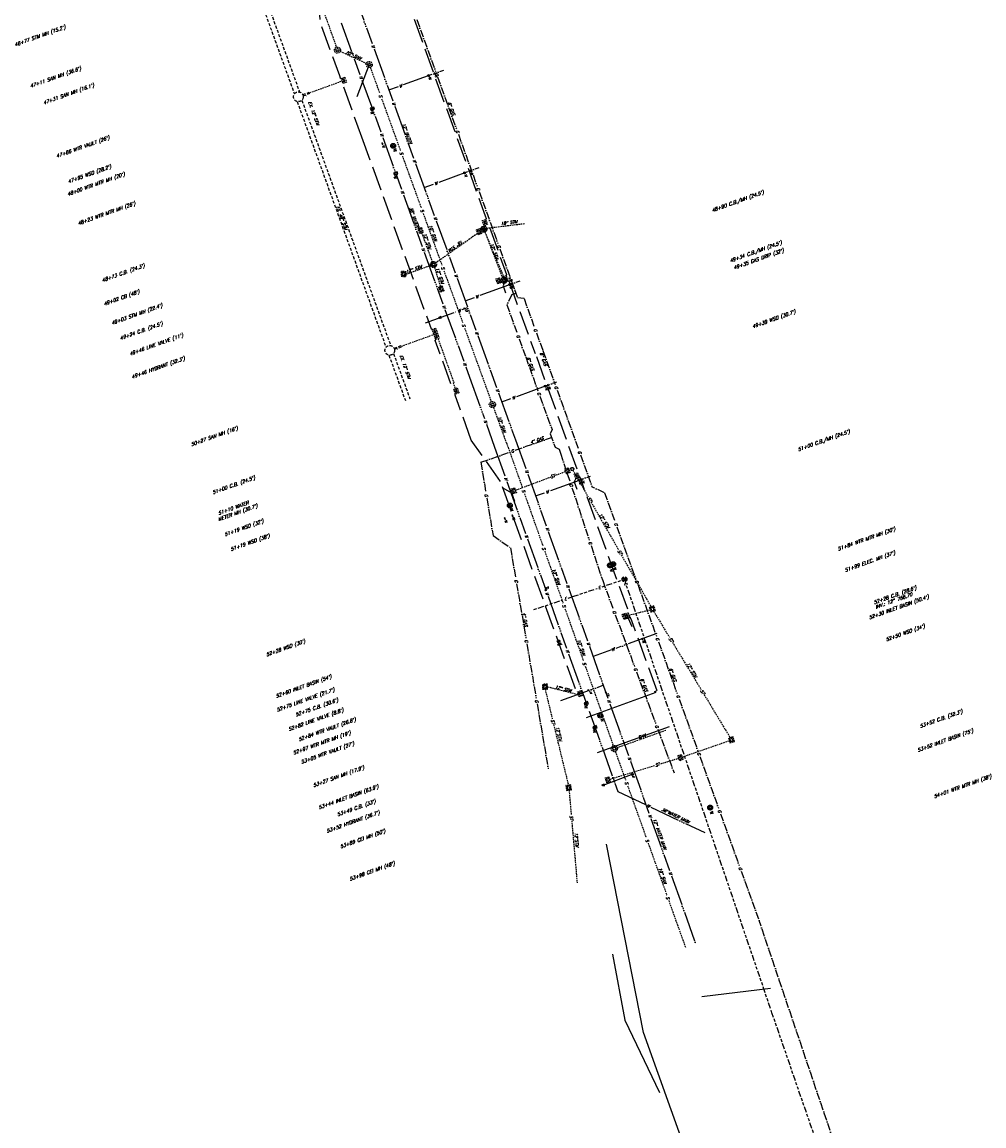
# Model space of a CAD drawing. Header units: feet. Extents: x 2170280 to 2172860, y 640043 to 655902.
# Tile 10 of 12: x 2170406 to 2171195, y 642016 to 642921. Entities that reach past the tile are written whole.
import ezdxf
from ezdxf.enums import TextEntityAlignment as Align

# ---------------------------------------------------------------- set-up
doc = ezdxf.new("R2010")
doc.units = ezdxf.units.FT
doc.header["$LTSCALE"] = 20
doc.header["$MEASUREMENT"] = 0
for name, pattern in [('DASHED', [0.1875, 0.125, -0.0625]), ('ELEC', [0.6875, 0.125, -0.0625, 0.25, -0.0625, 0.125, -0.0625]), ('GAS', [0.4375, 0.3125, -0.0625, 0, -0.0625]), ('HIDDEN', [0.0938, 0.0625, -0.0313]), ('LDASH', [1.3, 1, -0.3]), ('WATER', [1.5625, 1.25, -0.0625, 0, -0.0625, 0.0625, -0.0625, 0, -0.0625])]:
    doc.linetypes.add(name, pattern=pattern)
doc.layers.get('0').update_dxf_attribs({"linetype": 'CONTINUOUS'})
for name, color, linetype in [('U-XELEC', 83, 'ELEC'), ('U-XELEC-TXT', 53, 'CONTINUOUS'), ('U-XGAS', 83, 'GAS'), ('U-XGAS-TXT', 53, 'CONTINUOUS'), ('U-XOIL-TXT', 53, 'CONTINUOUS'), ('U-XSAN', 83, 'HIDDEN'), ('U-XSAN-TXT', 53, 'CONTINUOUS'), ('U-XSAN2', 83, 'HIDDEN'), ('U-XSTM', 83, 'HIDDEN'), ('U-XSTM-TXT', 53, 'CONTINUOUS'), ('U-XSTM2', 83, 'HIDDEN'), ('U-XWTR', 83, 'WATER'), ('U-XWTR-TXT', 53, 'CONTINUOUS'), ('U-XWTR2', 83, 'CONTINUOUS'), ('XUD', 3, 'LDASH')]:
    doc.layers.add(name, color=color, linetype=linetype)
doc.styles.get("Standard").update_dxf_attribs({"font": 'SIMPLEX'})
doc.styles.add('Style-simplex-CIVIL I 0.34907', font='simplex.shx', dxfattribs={"oblique": 20, "bigfont": 'CIVIL.shx'})

# ---------------------------------------------------------------- blocks, each defined once
blk = doc.blocks.new('WTR13')
for p, q in [((-0.44, -0.42), (-0.84, -0.85)), ((0.86, -0.85), (0.42, -0.42))]:
    blk.add_line(p, q)
blk.add_circle((0, 0), 0.625)
blk = doc.blocks.new('STM04')
for p, q in [((-2.25, 0), (2.09, 0)), ((-2.25, -3.01), (-2.25, 0)), ((2.09, -0.51), (-2.25, -0.51)), ((2.09, -3.01), (-2.25, -3.01)), ((1.51, -1.02), (-1.57, -1.02)), ((-1.57, -1.02), (-1.57, -2.41)), ((-1.57, -2.41), (1.51, -2.41)), ((1.51, -2.41), (1.51, -1.02)), ((2.09, 0), (2.09, -3.01))]:
    blk.add_line(p, q)
blk = doc.blocks.new('STM10')
for p, q in [((-2, 2), (-2, -2)), ((2, 2), (-2, 2)), ((1.5, 1.5), (-1.5, 1.5)), ((-1.5, 1.5), (-1.5, -1.5)), ((-1, 1), (-1, -1)), ((1, 1), (-1, 1)), ((1, -1), (1, 1)), ((1.5, -1.5), (1.5, 1.5)), ((2, -2), (2, 2)), ((-2, -2), (2, -2)), ((-1.5, -1.5), (1.5, -1.5)), ((-1, -1), (1, -1))]:
    blk.add_line(p, q)
blk = doc.blocks.new('STM01')
for p, q in [((-1.27, 0), (-2.53, 0)), ((-0.94, 0.85), (-1.86, 1.7)), ((0.01, 1.28), (0.01, 2.55)), ((0.95, 0.85), (1.83, 1.7)), ((1.3, 0), (2.48, 0)), ((-0.92, -0.89), (-1.82, -1.69)), ((0.01, -1.27), (0.01, -2.49)), ((0.93, -0.89), (1.68, -1.79))]:
    blk.add_line(p, q)
for centre, radius in [((-0.02, 0.03), 2.5), ((0.02, 0), 1.28), ((0.02, 0), 1.12)]:
    blk.add_circle(centre, radius)
blk = doc.blocks.new('UTIL04')
for p, q in [((-0.01, 0.64), (-0.45, -0.36)), ((0.55, -0.36), (-0.01, 0.64)), ((-0.45, -0.36), (0.55, -0.36))]:
    blk.add_line(p, q)
blk.add_text('G', height=2).set_placement((1.08, -0.26))
blk = doc.blocks.new('STM06')
for p, q in [((-2.18, 0.01), (2.15, 0.01)), ((-2.18, -2.99), (-2.18, 0.01)), ((2.15, 0.01), (2.15, -2.99)), ((2.15, -0.49), (-2.18, -0.49)), ((2.15, -2.99), (-2.18, -2.99))]:
    blk.add_line(p, q)
blk.add_solid([(-1.51, -2.39), (1.58, -2.39), (-1.51, -1), (1.58, -1)])
blk = doc.blocks.new('WTR10')
blk.add_line((-1.25, 0), (1.25, 0))
blk.add_circle((0, 0), 0.637)
blk.add_text('W', height=2).set_placement((1.7, -0.7))
blk = doc.blocks.new('WTR12')
blk.add_line((-1, 0), (1, 0))
at = {"const_width": 0.5099}
blk.add_lwpolyline([(-0.25495, 0, 1), (0.25495, 0, 1)], format="xyb", close=True, dxfattribs=at)
blk.add_text('W', height=2).set_placement((1.7, -0.7))
blk = doc.blocks.new('*X13')
for p, q in [((103.92, 55.1), (106.15, 55.1)), ((103.92, 55), (106.16, 55)), ((103.92, 54.9), (106.16, 54.9)), ((103.93, 54.8), (106.14, 54.8)), ((103.94, 55.2), (106.14, 55.2)), ((103.95, 54.7), (106.12, 54.7)), ((103.96, 55.3), (106.12, 55.3)), ((103.99, 55.4), (106.08, 55.4)), ((103.99, 54.6), (106.09, 54.6)), ((104, 54.56), (104, 55.42)), ((104.03, 54.5), (106.05, 54.5)), ((104.04, 55.5), (106.04, 55.5)), ((104.08, 54.4), (105.99, 54.4)), ((104.1, 54.37), (104.1, 55.61)), ((104.1, 55.6), (105.98, 55.6)), ((104.17, 55.7), (105.91, 55.7)), ((104.2, 54.24), (104.2, 55.74)), ((104.26, 55.8), (105.81, 55.8)), ((104.3, 54.15), (104.3, 55.84)), ((104.38, 55.9), (105.69, 55.9)), ((104.4, 54.07), (104.4, 55.91)), ((104.5, 54.01), (104.5, 55.98)), ((104.55, 56), (105.53, 56)), ((104.6, 53.96), (104.6, 56.02)), ((104.7, 53.92), (104.7, 56.06)), ((104.8, 53.89), (104.8, 56.09)), ((104.87, 56.1), (105.21, 56.1)), ((104.9, 53.88), (104.9, 56.1)), ((105, 53.87), (105, 56.11)), ((105.1, 53.87), (105.1, 56.11)), ((105.2, 53.88), (105.2, 56.1)), ((105.3, 53.9), (105.3, 56.08)), ((105.4, 53.93), (105.4, 56.05)), ((105.5, 53.97), (105.5, 56.01)), ((105.6, 54.02), (105.6, 55.96)), ((105.7, 54.09), (105.7, 55.9)), ((105.8, 54.17), (105.8, 55.81)), ((105.9, 54.27), (105.9, 55.71)), ((106, 54.42), (106, 55.57)), ((106.1, 54.63), (106.1, 55.35)), ((104.15, 54.3), (105.92, 54.3)), ((104.24, 54.2), (105.83, 54.2)), ((104.36, 54.1), (105.72, 54.1)), ((104.51, 54), (105.56, 54)), ((104.78, 53.9), (105.3, 53.9))]:
    blk.add_line(p, q)
blk = doc.blocks.new('STM03')
for p, q in [((-0.92, 0.82), (-1.84, 1.67)), ((0.03, 1.25), (0.03, 2.52)), ((0.97, 0.82), (1.85, 1.67)), ((-1.25, -0.02), (-2.51, -0.02)), ((-0.9, -0.92), (-1.8, -1.72)), ((0.03, -1.3), (0.03, -2.52)), ((0.95, -0.92), (1.69, -1.81)), ((1.32, -0.02), (2.5, -0.02))]:
    blk.add_line(p, q)
for centre, radius in [((0, 0), 2.5), ((0.03, -0.03), 1.28), ((0.03, -0.03), 1.12)]:
    blk.add_circle(centre, radius)
blk.add_blockref('*X13', (-105, -55.02))
blk = doc.blocks.new('ADJVLT')
at = {"layer": 'U-XWTR'}
for p, q in [((1, 1.5), (-1, 1.5)), ((-1, 1.5), (-1, -1.5)), ((0.75, 1.25), (-0.75, 1.25)), ((-0.75, 1.25), (-0.75, -1.25)), ((0.75, -1.25), (0.75, 1.25)), ((1, -1.5), (1, 1.5)), ((-1, -1.5), (1, -1.5)), ((-0.75, -1.25), (0.75, -1.25))]:
    blk.add_line(p, q, dxfattribs=at)
blk.add_solid([(-0.75, -1.25), (0.75, 1.25), (0.75, -1.25)], dxfattribs=at)
blk.add_text('W', height=2.4, dxfattribs=at).set_placement((1.72, -2.48))
blk = doc.blocks.new('WTR11')
blk.add_line((-1, 0), (1, 0))
at = {"const_width": 0.5099}
blk.add_lwpolyline([(-0.25495, 0, 1), (0.25495, 0, 1)], format="xyb", dxfattribs=at)
blk.add_arc((0, 0), 0.5099, 0, 180)
blk.add_text('W', height=2).set_placement((1.7, -0.7))
blk = doc.blocks.new('WTR02')
at = {"const_width": 0.898}
for points in [[(-0.27, -0.33, 0.414214), (0.37, -0.34, 1)], [(0.37, -0.34, 0.414214), (0.38, 0.3, 1)]]:
    blk.add_lwpolyline(points, format="xyb", dxfattribs=at)
for centre, radius in [((0.03, 0), 2), ((0.06, -0.02), 1.03), ((0.06, -0.02), 0.897)]:
    blk.add_circle(centre, radius)
blk.add_text('W', height=2.4).set_placement((2.73, -1))
blk = doc.blocks.new('SAN02')
at = {"const_width": 1.12}
for points in [[(-0.33, -0.45, 0.414214), (0.46, -0.39, 1)], [(0.46, -0.39, 0.414214), (0.4, 0.4, 1)]]:
    blk.add_lwpolyline(points, format="xyb", dxfattribs=at)
for centre, radius in [((0, 0), 2.5), ((0.03, -0.03), 1.28)]:
    blk.add_circle(centre, radius)
blk = doc.blocks.new('WTR08')
for p, q in [((-0.5, 0.5), (-0.5, -0.5)), ((0.5, 0.5), (-0.5, 0.5))]:
    blk.add_line(p, q)
blk.add_solid([(-0.5, -0.5), (0.5, -0.5), (0.5, 0.5)])
blk.add_text('LV', height=1.6).set_placement((0.83, 0.5))
blk = doc.blocks.new('STM02')
for p, q in [((-0.92, 0.82), (-1.84, 1.67)), ((0.03, 1.25), (0.03, 2.52)), ((0.97, 0.82), (1.85, 1.67)), ((-1.25, -0.02), (-2.51, -0.02)), ((-0.9, -0.92), (-1.8, -1.72)), ((0.03, -1.3), (0.03, -2.52)), ((0.95, -0.92), (1.69, -1.81)), ((1.32, -0.02), (2.5, -0.02))]:
    blk.add_line(p, q)
at = {"const_width": 1.13}
for points in [[(-0.39, -0.4, 0.414214), (0.41, -0.45, 1)], [(0.41, -0.45, 0.414214), (0.46, 0.35, 1)]]:
    blk.add_lwpolyline(points, format="xyb", dxfattribs=at)
for centre, radius in [((0, 0), 2.5), ((0.03, -0.03), 1.28)]:
    blk.add_circle(centre, radius)
blk = doc.blocks.new('SAN01')
for centre, radius in [((-0.05, 0.06), 2.5), ((-0.02, 0.03), 1.28), ((-0.02, 0.03), 1.12)]:
    blk.add_circle(centre, radius)
blk = doc.blocks.new('WTR07')
for p, q in [((0.5, 0.51), (-0.49, 0.51)), ((-0.49, 0.51), (-0.49, -0.49)), ((0.5, -0.49), (0.5, 0.51)), ((-0.49, -0.49), (0.5, -0.49))]:
    blk.add_line(p, q)
blk.add_text('LV', height=1.6).set_placement((0.83, -0.28))
blk = doc.blocks.new('WTR01')
for centre, radius in [((-0.04, 0.09), 2), ((-0.01, 0.07), 1.03), ((-0.01, 0.07), 0.897)]:
    blk.add_circle(centre, radius)
blk.add_text('W', height=2.4).set_placement((3.16, -1.31))
blk = doc.blocks.new('STM05')
for p, q in [((-2.2, 0), (2.13, 0)), ((-2.2, -3), (-2.2, 0)), ((2.13, 0), (2.13, -3)), ((2.13, -0.51), (-2.2, -0.51)), ((2.13, -3), (-2.2, -3)), ((1.56, -1.02), (-1.53, -1.02)), ((-1.53, -1.02), (-1.53, -2.4))]:
    blk.add_line(p, q)
blk.add_solid([(-1.53, -2.4), (1.56, -2.4), (1.56, -1.02)])
blk = doc.blocks.new('WTR03')
at = {"const_width": 0.898}
blk.add_lwpolyline([(-0.44, -0.04, 1), (0.46, -0.04, 1)], format="xyb", close=True, dxfattribs=at)
for centre, radius in [((-0.01, -0.02), 2), ((0.01, -0.04), 1.03)]:
    blk.add_circle(centre, radius)
blk.add_text('W', height=2.4).set_placement((2.72, -1.25))

msp = doc.modelspace()

# ---------------------------------------------------------------- linework, layer by layer
at = {"layer": 'U-XELEC'}
for p, q in [((2170881.49594, 642457.90739), (2170899.83522, 642464.03077)), ((2170853.71893, 642448.63281), (2170877.36861, 642456.5293)), ((2170825.45293, 642439.19495), (2170849.16602, 642447.11261))]:
    msp.add_line(p, q, dxfattribs=at)
msp.add_lwpolyline([(2171158.01889, 641711.27302), (2171020.85043, 642108.5025), (2170899.83522, 642464.03077)], dxfattribs=at)
for centre, radius in [((2170899.84633, 642464.06312), 2), ((2170899.83522, 642464.03077), 1.0257), ((2170899.83522, 642464.03077), 0.89749)]:
    msp.add_circle(centre, radius, dxfattribs=at)
at = {"layer": 'U-XGAS'}
for p, q in [((2170729.54373, 642922.91408), (2170744.93156, 642880.41403)), ((2170746.56567, 642875.90075), (2170761.9535, 642833.40069)), ((2170763.58761, 642828.88741), (2170778.97544, 642786.38736)), ((2170780.60955, 642781.87408), (2170795.99738, 642739.37403)), ((2170797.63149, 642734.86075), (2170812.09031, 642694.92655)), ((2170807.46585, 642697.53883), (2170803.34826, 642689.11011)), ((2170807.46585, 642697.53883), (2170810.7221, 642698.70546)), ((2170817.4509, 642694.22046), (2170812.09031, 642694.92655)), ((2170803.34826, 642689.11011), (2170811.85924, 642665.60345)), ((2170817.4509, 642694.22046), (2170825.96187, 642670.7138)), ((2170813.49334, 642661.09017), (2170818.81254, 642646.39892)), ((2170827.59598, 642666.20052), (2170832.91654, 642651.50551)), ((2170832.91654, 642651.50551), (2170842.98381, 642623.70046)), ((2170818.81254, 642646.39892), (2170828.88118, 642618.59011)), ((2170830.51528, 642614.07683), (2170839.64979, 642588.84801)), ((2170844.61792, 642619.18718), (2170853.75379, 642593.95459)), ((2170840.41051, 642586.74233), (2170838.96937, 642583.37396)), ((2170839.6093, 642588.95983), (2170840.41051, 642586.74233)), ((2170853.71669, 642594.05704), (2170862.21204, 642570.54473)), ((2170810.14819, 642569.85252), (2170839.85637, 642580.32824)), ((2170838.96937, 642583.37396), (2170842.951, 642572.35416)), ((2170782.04426, 642559.94248), (2170805.62138, 642568.25627)), ((2170842.951, 642572.35416), (2170846.19715, 642570.72683)), ((2170846.19715, 642570.72683), (2170847.39828, 642567.40251)), ((2170782.04426, 642559.94248), (2170786.15059, 642535.28202)), ((2170847.39828, 642567.40251), (2170855.24943, 642543.66731)), ((2170863.84315, 642566.03036), (2170873.37302, 642539.65487)), ((2170856.75685, 642539.11016), (2170870.95172, 642496.19692)), ((2170883.56993, 642534.97548), (2170873.37302, 642539.65487)), ((2170883.56993, 642534.97548), (2170892.06529, 642511.46316)), ((2170786.939, 642530.54722), (2170792.04196, 642499.90154)), ((2170893.69639, 642506.9488), (2170909.056, 642464.43853)), ((2170792.04196, 642499.90154), (2170806.32811, 642489.79007)), ((2170806.32811, 642489.79007), (2170810.54458, 642465.1482)), ((2170872.45914, 642491.63977), (2170881.95376, 642462.9361)), ((2170811.35415, 642460.41697), (2170818.97752, 642415.86448)), ((2170881.95376, 642462.9361), (2170890.65861, 642439.50054)), ((2170910.68711, 642459.92417), (2170926.04671, 642417.4139)), ((2170892.32994, 642435.00091), (2170908.0683, 642392.62941)), ((2170819.78709, 642411.13324), (2170827.41046, 642366.58075)), ((2170927.67782, 642412.89954), (2170943.03742, 642370.38928)), ((2170909.73963, 642388.12978), (2170925.478, 642345.75828)), ((2170828.22003, 642361.84952), (2170837.30198, 642308.77284)), ((2170944.66853, 642365.87491), (2170960.02813, 642323.36465)), ((2170927.14933, 642341.25866), (2170940.47851, 642305.37327)), ((2170961.65924, 642318.85028), (2170977.01884, 642276.34002)), ((2170978.64995, 642271.82565), (2170994.00955, 642229.31539)), ((2170995.64066, 642224.80102), (2171010.26122, 642184.33619)), ((2171170.58789, 641710.17781), (2171010.26122, 642184.33619))]:
    msp.add_line(p, q, dxfattribs=at)
at = {"layer": 'U-XOIL-TXT'}
for p, q in [((2170963.41488, 642122.00474, 778.723), (2171019.71996, 642128.76207)), ((2171189.28112, 641329.23538), (2170915.53556, 642092.35956))]:
    msp.add_line(p, q, dxfattribs=at)
for points in [[(2170915.53556, 642092.35956), (2170885.08581, 642246.94677)], [(2170889.89021, 642156.65524), (2170900.078, 642102.481), (2170928.575, 642043.285)]]:
    msp.add_lwpolyline(points, dxfattribs=at)
at = {"layer": 'U-XSAN'}
for p, q in [((2170640.74507, 642964.00061), (2170663.54722, 642900.35654)), ((2170666.63174, 642896.9045), (2170687.91359, 642887.26834)), ((2170691.33687, 642883.71518), (2170698.98362, 642862.60606)), ((2170700.61845, 642858.09304), (2170716.01314, 642815.59547)), ((2170717.64798, 642811.08245), (2170733.04267, 642768.58488)), ((2170734.6775, 642764.07187), (2170750.07219, 642721.57429)), ((2170751.70702, 642717.06128), (2170767.10171, 642674.56371)), ((2170768.73655, 642670.05069), (2170782.11725, 642633.1128)), ((2170782.11725, 642633.1128), (2170790.57005, 642609.77857)), ((2170792.32017, 642605.01085), (2170802.9337, 642575.69708)), ((2170803.12511, 642575.82267), (2170816.19216, 642538.75913)), ((2170817.78815, 642534.23224), (2170832.8171, 642491.60395)), ((2170834.41309, 642487.07705), (2170849.44203, 642444.44876)), ((2170851.03803, 642439.92187), (2170866.06697, 642397.29358)), ((2170867.66297, 642392.76668), (2170890.65392, 642327.55486)), ((2170893.85063, 642326.04456), (2170933.75902, 642340.34278)), ((2170892.34033, 642322.84785), (2170900.77239, 642299.31276)), ((2170902.39134, 642294.79402), (2170917.63651, 642252.24258)), ((2170919.25546, 642247.72385), (2170934.50063, 642205.17241)), ((2170936.11958, 642200.65367), (2170949.90156, 642162.18619))]:
    msp.add_line(p, q, dxfattribs=at)
at = {"layer": 'U-XSAN', "extrusion": (0, 0, -1)}
for points in [[(-2170657.80737, 642915.23693), (-2170658.55875, 642915.51157), (-2170657.35913, 642917.62839)], [(-2170676.90667, 642891.80936), (-2170677.23936, 642892.5369), (-2170674.89038, 642893.17119)], [(-2170697.07285, 642866.69742), (-2170697.82537, 642866.96894), (-2170696.63456, 642869.09072)], [(-2170723.74096, 642793.08214), (-2170724.49347, 642793.35366), (-2170723.30266, 642795.47544)], [(-2170753.38139, 642711.17066), (-2170754.1339, 642711.44218), (-2170752.94309, 642713.56396)], [(-2170784.67433, 642624.81064), (-2170785.42684, 642625.08216), (-2170784.23603, 642627.20395)], [(-2170801.33994, 642578.94947), (-2170802.09245, 642579.22099), (-2170800.90164, 642581.34277)], [(-2170808.51574, 642559.31825), (-2170809.27064, 642559.58306), (-2170808.09876, 642561.71536)], [(-2170829.05994, 642501.03273), (-2170829.81534, 642501.29611), (-2170828.64751, 642503.43062)], [(-2170855.96054, 642424.74283), (-2170856.71553, 642425.00739), (-2170855.54435, 642427.14008)], [(-2170883.52486, 642346.62527), (-2170884.27739, 642346.89674), (-2170883.08671, 642349.0186)], [(-2170904.07265, 642289.09429), (-2170904.70096, 642289.31716), (-2170903.71817, 642291.09065)], [(-2170924.75814, 642231.21267), (-2170925.38575, 642231.43752), (-2170924.39738, 642233.2079)], [(-2170943.07884, 642180.07697), (-2170943.70644, 642180.30183), (-2170942.71808, 642182.07221)]]:
    msp.add_solid(points, dxfattribs=at)
at = {"layer": 'U-XSAN'}
msp.add_solid([(2170905.49855, 642329.98542), (2170905.2737, 642330.61302), (2170903.50332, 642329.62466)], dxfattribs=at)
at = {"layer": 'U-XSTM'}
for p, q in [((2170786.84992, 642751.95643), (2170818.10437, 642755.78325)), ((2170733.41343, 642748.12332), (2170742.13588, 642724.43473)), ((2170779.08236, 642747.49937), (2170745.29953, 642723.61326)), ((2170785.3289, 642748.7648), (2170799.75403, 642711.19442)), ((2170720.82594, 642714.26561), (2170740.45036, 642721.29657)), ((2170743.91447, 642719.79898), (2170748.91443, 642704.20076)), ((2170843.33144, 642549.40652), (2170851.61334, 642552.4993)), ((2170857.56042, 642553.37942), (2170869.9875, 642531.68685)), ((2170810.40106, 642537.10904), (2170839.59285, 642548.01038)), ((2170872.3735, 642527.52188), (2170894.84167, 642488.30171)), ((2170897.22767, 642484.13674), (2170921.66827, 642441.47351)), ((2170901.50015, 642434.14307), (2170920.84776, 642439.09498)), ((2170923.75701, 642437.92679), (2170936.69898, 642416.53741)), ((2170939.18383, 642412.43065), (2170962.58291, 642373.75866)), ((2170834.69191, 642373.9845), (2170840.5886, 642349.68987)), ((2170836.75225, 642375.94644), (2170861.75681, 642369.61709)), ((2170965.06776, 642369.6519), (2170986.50911, 642334.21547)), ((2170841.72077, 642345.0253), (2170853.82491, 642295.15572)), ((2170947.26938, 642318.35247), (2170985.50748, 642331.65432)), ((2170929.57749, 642312.83018), (2170944.42488, 642317.34248)), ((2170887.5983, 642300.07219), (2170924.44895, 642311.35437)), ((2170854.38787, 642291.19553), (2170856.16321, 642270.72088)), ((2170856.56691, 642266.0651), (2170860.97173, 642215.26525))]:
    msp.add_line(p, q, dxfattribs=at)
for radius in [1.28212, 1.12186]:
    msp.add_circle((2170856.9231, 642554.49193), radius, dxfattribs=at)
at = {"layer": 'U-XSTM', "extrusion": (0, 0, -1)}
for points in [[(-2170811.1658, 642755.45751), (-2170811.27137, 642754.66451), (-2170813.5976, 642755.37772)], [(-2170774.11773, 642744.615), (-2170774.57429, 642743.95807), (-2170776.31679, 642745.65621)], [(-2170787.76566, 642741.32007), (-2170788.51211, 642741.60785), (-2170787.27555, 642743.70331)], [(-2170750.95315, 642728.12575), (-2170751.40971, 642727.46882), (-2170753.15221, 642729.16696)], [(-2170736.57533, 642720.38292), (-2170736.85617, 642719.63383), (-2170738.96301, 642720.85088)], [(-2170744.9769, 642714.83537), (-2170745.73574, 642715.08867), (-2170744.59641, 642717.23854)], [(-2170913.42814, 642437.5568), (-2170913.59598, 642436.9116), (-2170915.44764, 642437.73771)], [(-2170842.24168, 642374.31753), (-2170842.40943, 642374.96274), (-2170840.38991, 642375.1434)], [(-2170974.13473, 642328.09962), (-2170974.35505, 642327.47041), (-2170976.13252, 642328.44596)], [(-2170920.03207, 642310.41937), (-2170920.2302, 642309.78283), (-2170922.04077, 642310.6955)]]:
    msp.add_solid(points, dxfattribs=at)
at = {"layer": 'U-XSTM'}
for points in [[(2170740.52997, 642729.77449), (2170739.77685, 642729.50466), (2170740.96289, 642727.38021)], [(2170887.68212, 642501.25167), (2170887.10743, 642500.91376), (2170888.40851, 642499.35866)], [(2170917.30355, 642449.71086), (2170916.72309, 642449.38298), (2170917.99697, 642447.80553)], [(2170839.34046, 642356.2492), (2170838.69253, 642356.09224), (2170839.48738, 642354.22694)], [(2170852.15919, 642303.3862), (2170851.51218, 642303.22547), (2170852.31786, 642301.36483)]]:
    msp.add_solid(points, dxfattribs=at)
at = {"layer": 'U-XSTM-TXT', "flags": 128}
for points in [[(2170637.88222, 642861.16655, 0, 0.5328, 0), (2170638.98708, 642860.00928, 0, 0, -0.093269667), (2170641.76762, 642855.73023, 0, 0, 0)], [(2170712.8722, 642653.27819, 0, 0.5328, 0), (2170713.97707, 642652.12092, 0, 0, -0.093269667), (2170716.7576, 642647.84186, 0, 0, 0)]]:
    msp.add_lwpolyline(points, format="xyseb", dxfattribs=at)
at = {"layer": 'U-XSTM2', "linetype": 'DASHED'}
for p, q in [((2170565.92408, 643036.46983, 765), (2170629.09473, 642861.99721, 765)), ((2170570.15528, 643038.00181, 765), (2170633.32593, 642863.52918, 765)), ((2170635.93162, 642861.47282), (2170641.32624, 642863.42603)), ((2170636.27206, 642860.53255), (2170641.66668, 642862.48576)), ((2170631.33164, 642855.78176), (2170704.26636, 642654.34149)), ((2170635.19637, 642856.85721), (2170708.02743, 642655.70325)), ((2170710.9216, 642653.58445), (2170716.56322, 642655.6271)), ((2170711.26204, 642652.64419), (2170716.90366, 642654.68683)), ((2170706.62499, 642647.82714), (2170720.08454, 642610.65285)), ((2170710.38606, 642649.18889), (2170723.84561, 642612.0146))]:
    msp.add_line(p, q, dxfattribs=at)
at = {"layer": 'U-XSTM2', "flags": 128}
for points in [[(2170641.49646, 642862.9559), (2170668.29406, 642872.6584)], [(2170785.3289, 642748.7648), (2170800.61117, 642712.40861)], [(2170716.73344, 642655.15696), (2170744.00118, 642665.02969)], [(2170746.87836, 642661.45517), (2170759.86822, 642625.19861)], [(2170761.22296, 642620.38948), (2170759.54186, 642625.08169)]]:
    msp.add_lwpolyline(points, dxfattribs=at)
at = {"layer": 'U-XSTM2', "const_width": 1, "flags": 128}
msp.add_lwpolyline([(2170785.85598, 642754.56618), (2170785.42658, 642753.40139)], dxfattribs=at)
at = {"layer": 'U-XSTM2', "linetype": 'DASHED'}
for centre in [(2170632.33622, 642859.65355), (2170707.32621, 642651.76519)]:
    msp.add_circle(centre, 4, dxfattribs=at)
at = {"layer": 'U-XWTR'}
for p, q in [((2170677.41025, 642945.8826), (2170692.79808, 642903.38254)), ((2170667.49963, 642920.38206), (2170682.88746, 642877.882)), ((2170694.43219, 642898.86926), (2170709.82002, 642856.36921)), ((2170718.6907, 642869.64903), (2170751.73001, 642881.61145)), ((2170684.52157, 642873.36872), (2170699.9094, 642830.86867)), ((2170706.59721, 642865.27039), (2170714.48661, 642868.12687)), ((2170711.45413, 642851.85593), (2170726.84196, 642809.35588)), ((2170701.54351, 642826.35539), (2170716.93134, 642783.85534)), ((2170728.47607, 642804.8426), (2170743.8639, 642762.34254)), ((2170747.76254, 642789.77508), (2170780.66731, 642801.68878)), ((2170735.53451, 642785.34772), (2170743.1833, 642788.11709)), ((2170718.56545, 642779.34206), (2170733.95328, 642736.842)), ((2170745.49801, 642757.82926), (2170760.88584, 642715.32921)), ((2170735.58739, 642732.32872), (2170750.97522, 642689.82867)), ((2170762.51995, 642710.81593), (2170777.90779, 642668.31588)), ((2170781.4023, 642696.88761), (2170814.30284, 642708.79979)), ((2170769.17004, 642692.45872), (2170776.79347, 642695.21891)), ((2170766.62614, 642685.1565), (2170771.20952, 642686.81599)), ((2170736.66321, 642674.30794), (2170762.25365, 642683.57337)), ((2170752.60933, 642685.31539), (2170767.99716, 642642.81534)), ((2170779.54189, 642663.8026), (2170789.66428, 642635.84532)), ((2170769.63127, 642638.30206), (2170772.73948, 642629.71742)), ((2170789.66428, 642635.84532), (2170794.92973, 642621.30254)), ((2170772.73948, 642629.71742), (2170785.01911, 642595.802)), ((2170811.599, 642614.03673), (2170844.32028, 642625.884)), ((2170796.56383, 642616.78926), (2170810.45488, 642578.42323)), ((2170799.18748, 642609.54294), (2170806.53523, 642612.20331)), ((2170786.65321, 642591.28872), (2170793.35629, 642572.32274)), ((2170810.45488, 642578.42323), (2170818.87589, 642554.88419)), ((2170793.35583, 642572.32257), (2170801.78389, 642548.78606)), ((2170820.49273, 642550.3647), (2170835.71792, 642507.80611)), ((2170803.40208, 642544.26704), (2170818.64002, 642501.71302)), ((2170839.34725, 642536.84854), (2170872.06853, 642548.69581)), ((2170826.93573, 642532.35474), (2170834.28348, 642535.01512)), ((2170820.25821, 642497.194), (2170835.49614, 642454.63998)), ((2170837.33475, 642503.28661), (2170852.55995, 642460.72802)), ((2170854.17678, 642456.20853), (2170869.40198, 642413.64994)), ((2170837.11433, 642450.12097), (2170852.35227, 642407.56694)), ((2170926.43226, 642419.47042), (2170892.6256, 642407.3762)), ((2170871.01881, 642409.13044), (2170886.24401, 642366.57185)), ((2170889.12264, 642406.12302), (2170874.02672, 642400.72251)), ((2170853.97046, 642403.04793), (2170869.2084, 642360.4939)), ((2170847.72577, 642364.75569), (2170882.44968, 642377.17805)), ((2170887.86084, 642362.05236), (2170903.08604, 642319.49377)), ((2170870.82658, 642355.97489), (2170894.46035, 642289.97435)), ((2170904.70287, 642314.97427), (2170919.92807, 642272.41568)), ((2170882.26783, 642295.30866), (2170908.25611, 642305.04201)), ((2170894.46035, 642289.97435), (2170917.06452, 642279.29485)), ((2170921.40452, 642277.24439), (2170965.64888, 642256.34082)), ((2170921.5449, 642267.89619), (2170936.7701, 642225.3376)), ((2170938.38693, 642220.8181), (2170958.2954, 642165.16848))]:
    msp.add_line(p, q, dxfattribs=at)
msp.add_solid([(2170859.12348, 642239.43107), (2170858.4582, 642239.38802), (2170858.92001, 642237.41372)], dxfattribs=at)
at = {"layer": 'U-XWTR2'}
for p, q in [((2170690.46886, 642886.11135), (2170680.34386, 642859.57028)), ((2170868.57185, 642350.69307), (2170925.83365, 642371.38263)), ((2170925.91858, 642372.39432), (2170924.10466, 642371.68313)), ((2170877.83217, 642322.14079), (2170936.78823, 642343.44251))]:
    msp.add_line(p, q, dxfattribs=at)
at = {"layer": 'XUD', "flags": 128}
for points in [[(2170665.29289, 643094.46674, 0.002779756), (2170668.77037, 643084.8021), (2170677.02767, 643061.99603), (2170785.65268, 642761.98185), (2170786.39328, 642759.82651), (2170785.98061, 642759.17238)], [(2170600.64514, 643090.79624, 0.007365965), (2170610.23022, 643063.37019), (2170618.48753, 643040.56413), (2170646.93567, 642961.99248), (2170650.19435, 642920.68041), (2170665.96582, 642877.12079), (2170666.685, 642875.11238), (2170667.49839, 642874.63805)]]:
    msp.add_lwpolyline(points, format="xyb", dxfattribs=at)
at = {"layer": 'XUD'}
for points in [[(2170669.342, 642867.79603), (2170684.22867, 642826.68015), (2170741.18045, 642669.38358), (2170742.5389, 642669.11113)], [(2170789.02529, 642752.66695), (2170803.05244, 642713.92502), (2170802.67365, 642713.06745)], [(2170801.30614, 642707.97217), (2170800.26708, 642704.71619), (2170802.30107, 642698.86065)], [(2170804.13593, 642708.98601), (2170805.14502, 642708.14546), (2170826.45649, 642649.28478)], [(2170757.53537, 642624.21253), (2170744.68838, 642659.69494), (2170745.46346, 642660.94825)], [(2170859.58511, 642374.26279), (2170798.18512, 642544.19752), (2170774.19735, 642578.19336), (2170760.83668, 642615.09454), (2170761.02504, 642616.55969)], [(2170859.83111, 642546.75183), (2170858.46074, 642543.95956), (2170860.63071, 642537.90286)], [(2170800.08446, 642538.94077), (2170807.22304, 642534.94194), (2170809.70875, 642528.18342)], [(2170902.97246, 642432.1288), (2170905.77476, 642425.21542)]]:
    msp.add_lwpolyline(points, dxfattribs=at)
at = {"layer": 'XUD', "elevation": 773.63592}
for points in [[(2170861.08, 642554.20791), (2170826.79735, 642649.29528)], [(2170902.45902, 642439.43786), (2170864.45407, 642544.84949), (2170863.4868, 642547.42689), (2170862.66359, 642547.9395)], [(2170926.54886, 642372.62156), (2170905.81981, 642430.11627), (2170904.91092, 642432.4822), (2170904.01549, 642433.00324)]]:
    msp.add_lwpolyline(points, dxfattribs=at)

# ---------------------------------------------------------------- block references
at = {"layer": 'U-XGAS', "rotation": 289.7113893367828}
msp.add_blockref('UTIL04', (2170805.40958, 642710.74041), dxfattribs=at)
at = {"layer": 'U-XSAN', "color": 5, "linetype": 'Continuous', "rotation": 289.7113893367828}
msp.add_blockref('SAN01', (2170891.45891, 642325.13497), dxfattribs=at)
at = {"layer": 'U-XSAN2', "rotation": 289.7113893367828}
for p in [(2170664.35222, 642897.93664), (2170690.46886, 642886.11135), (2170791.46517, 642607.30754)]:
    msp.add_blockref('SAN02', p, dxfattribs=at)
at = {"layer": 'U-XSTM'}
for name, p, rotation in [('STM04', (2170731.17609, 642749.63361), 109.5191671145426), ('STM04', (2170781.94315, 642749.52208), 289.5191671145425), ('STM10', (2170718.68783, 642714.34208), 266.9158270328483), ('STM04', (2170748.13601, 642701.58012), 109.7113893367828), ('STM04', (2170798.00441, 642709.22004), 289.7113893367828), ('STM01', (2170800.9274, 642709.07639), 289.5191671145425), ('STM04', (2170854.47161, 642553.43692), 289.7113893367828), ('STM04', (2170807.54279, 642536.17142), 109.7113893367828), ('STM10', (2170922.68722, 642439.69485), 289.7113893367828), ('STM04', (2170901.52558, 642434.19432), 292.7232389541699), ('STM10', (2170834.71624, 642375.98435), 269.3029585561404), ('STM10', (2170987.57306, 642332.45706), 287.8747930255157), ('STM04', (2170947.24767, 642318.38203), 291.7670635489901), ('STM04', (2170884.70162, 642299.26097), 107.1948391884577), ('STM10', (2170854.10639, 642293.17562), 278.09060786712)]:
    msp.add_blockref(name, p, dxfattribs=dict(at, rotation=rotation))
at = {"layer": 'U-XSTM2'}
for name, p, rotation in [('STM06', (2170668.29291, 642872.66155), 109.7113893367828), ('STM06', (2170786.70254, 642757.11475), 289.7113893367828), ('STM03', (2170784.47394, 642751.09513), 289.7113893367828), ('STM02', (2170743.11775, 642722.07064), 289.7113893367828), ('STM06', (2170803.39558, 642711.00981), 289.7113893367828), ('STM06', (2170742.80536, 642666.91754), 109.7113893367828), ('STM06', (2170744.26764, 642662.8361), 109.7113893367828), ('STM06', (2170760.54842, 642617.85875), 109.7113893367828), ('STM06', (2170862.12876, 642549.32361), 289.7113893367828), ('STM06', (2170903.50725, 642434.55503), 289.7113893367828), ('STM05', (2170861.94819, 642369.75505), 108.7424189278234)]:
    msp.add_blockref(name, p, dxfattribs=dict(at, rotation=rotation))
at = {"layer": 'U-XWTR'}
for name, p, rotation in [('WTR10', (2170739.1218, 642877.04645), 289.7113893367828), ('WTR10', (2170768.60097, 642797.31997), 289.7113893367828), ('WTR10', (2170805.61588, 642705.65453), 289.7113893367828), ('WTR13', (2170748.40039, 642678.55757), 109.7113893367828), ('WTR10', (2170834.77795, 642622.42905), 289.7113893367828), ('WTR10', (2170862.5262, 642545.24085), 289.7113893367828), ('WTR01', (2170887.91586, 642475.37643), 289.7113893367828), ('WTR10', (2170846.16026, 642413.39031), 289.7113893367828), ('WTR07', (2170905.93649, 642304.24891), 289.7113893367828), ('WTR13', (2170882.26783, 642295.30866), 109.7113893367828), ('WTR01', (2170970.05445, 642276.7948), 289.7113893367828)]:
    msp.add_blockref(name, p, dxfattribs=dict(at, rotation=rotation))
at = {"layer": 'U-XWTR2'}
for name, p, rotation in [('WTR12', (2170744.20787, 642878.88794), 289.7113893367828), ('ADJVLT', (2170693.0471, 642849.82184), 289.7113893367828), ('WTR11', (2170701.03361, 642821.25806), 289.7113893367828), ('WTR02', (2170710.13256, 642819.44152), 289.7113893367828), ('ADJVLT', (2170712.25422, 642796.72006), 289.7113893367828), ('WTR12', (2170773.14517, 642798.96527), 289.7113893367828), ('WTR12', (2170806.99511, 642706.1539), 289.7113893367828), ('WTR08', (2170768.35203, 642685.81573), 289.7113893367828), ('WTR12', (2170837.06713, 642623.25788), 289.7113893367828), ('WTR12', (2170864.81538, 642546.06969), 289.7113893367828), ('WTR02', (2170805.74164, 642524.54002), 289.7113893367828), ('WTR11', (2170801.54838, 642513.86867), 289.7113893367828), ('WTR11', (2170807.78576, 642516.10337), 289.7113893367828), ('WTR03', (2170890.57574, 642476.44999), 289.7113893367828), ('WTR08', (2170835.26757, 642455.11818), 19.71138933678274), ('WTR11', (2170914.40864, 642415.16901), 289.7113893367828), ('WTR12', (2170844.74804, 642412.88435), 289.7113893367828), ('WTR08', (2170870.20937, 642372.79912), 289.7113893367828), ('WTR08', (2170884.64531, 642370.7703), 289.7113893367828), ('ADJVLT', (2170868.53459, 642362.37561), 289.7113893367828), ('WTR02', (2170880.03731, 642352.3089), 289.7113893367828), ('ADJVLT', (2170875.61419, 642342.60485), 289.7113893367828)]:
    msp.add_blockref(name, p, dxfattribs=dict(at, rotation=rotation))

# ---------------------------------------------------------------- texts
at = {"layer": 'U-XELEC'}
msp.add_text('E', height=2.4, rotation=289.71138934, dxfattribs=at).set_placement((2170899.60833, 642460.57552))
at = {"layer": 'U-XELEC', "style": 'Style-simplex-CIVIL I 0.34907', "oblique": 20}
for p in [(2170879.20078, 642457.15064), (2170851.44247, 642447.87271)]:
    msp.add_text('E', height=2.4, rotation=18.463867, dxfattribs=at).set_placement(p, align=Align.MIDDLE_CENTER)
at = {"layer": 'U-XELEC-TXT', "style": 'Style-simplex-CIVIL I 0.34907', "oblique": 20}
msp.add_text("51+99 ELEC. MH (37')", height=2.8, rotation=19.71138934, dxfattribs=at).set_placement((2171080.96381, 642470.04489, -776.89695))
for s, p in [("53+89 CEI MH (50')", (2170703.85105, 642256.59876)), ("53+98 CEI MH (48')", (2170711.59225, 642230.04903))]:
    msp.add_text(s, height=2.8, rotation=19.71138934, dxfattribs=at).set_placement(p, align=Align.RIGHT)
at = {"layer": 'U-XGAS', "style": 'Style-simplex-CIVIL I 0.34907', "oblique": 20}
for rotation, p in [(289.90361156, (2170745.74861, 642878.15739)), (289.90361156, (2170762.77056, 642831.14405)), (289.90361156, (2170779.7925, 642784.13072)), (289.90361156, (2170796.81444, 642737.11739)), (289.90361156, (2170826.77892, 642668.45716)), (289.90361156, (2170812.67629, 642663.34681)), (289.90361156, (2170843.80086, 642621.44382)), (289.90361156, (2170829.69823, 642616.33347)), (19.42371937, (2170807.88479, 642569.05439)), (289.865556, (2170863.0276, 642568.28754)), (288.30322215, (2170856.00314, 642541.38874)), (279.45385317, (2170786.54479, 642532.91462)), (289.865556, (2170892.88084, 642509.20598)), (288.30322215, (2170871.70543, 642493.91834)), (279.70984773, (2170810.94937, 642462.78259)), (289.865556, (2170909.87155, 642462.18135)), (290.37688598, (2170891.49427, 642437.25072)), (279.70984773, (2170819.38231, 642413.49886)), (289.865556, (2170926.86226, 642415.15672)), (290.37688598, (2170908.90397, 642390.3796)), (289.865556, (2170943.85297, 642368.13209)), (279.70984773, (2170827.81525, 642364.21514)), (290.37688598, (2170926.31366, 642343.50847)), (289.865556, (2170960.84369, 642321.10746)), (289.865556, (2170977.8344, 642274.08284)), (289.865556, (2170994.82511, 642227.05821))]:
    msp.add_text('G', height=2.4, rotation=rotation, dxfattribs=at).set_placement(p, align=Align.MIDDLE_CENTER)
msp.add_text('4" GAS', height=2.4, rotation=19.71138934, dxfattribs=at).set_placement((2170828.39011, 642576.9108), align=Align.CENTER)
at = {"layer": 'U-XGAS-TXT', "style": 'Style-simplex-CIVIL I 0.34907', "oblique": 20}
for s, rotation, p in [('6" GAS', 289.71138934, (2170756.81437, 642849.57349)), ('6" GAS', 289.71138934, (2170821.63602, 642640.43771)), ('6" GAS', 289.71138934, (2170832.20104, 642644.22291)), ('4" GAS', 279.09087362, (2170817.19571, 642430.87776)), ('6" GAS', 289.71138934, (2170938.38371, 642385.44345)), ('6" GAS', 290.12653888, (2170914.83719, 642377.00729))]:
    msp.add_text(s, height=2.4, rotation=rotation, dxfattribs=at).set_placement(p, align=Align.CENTER)
for s, p in [("49+35 GAS DRIP (32')", (2170989.77413, 642717.97095, -776.89695)), ("49+39 WSO (30.7')", (2171005.11563, 642669.79059, -776.89695))]:
    msp.add_text(s, height=2.8, rotation=19.71138934, dxfattribs=at).set_placement(p)
at = {"layer": 'U-XSAN', "style": 'Style-simplex-CIVIL I 0.34907', "oblique": 20}
for rotation, p in [(289.91285366, (2170699.80103, 642860.34955)), (289.91285366, (2170716.83056, 642813.33896)), (289.91285366, (2170733.86008, 642766.32837)), (289.91285366, (2170750.88961, 642719.31779)), (289.91285366, (2170767.91913, 642672.3072)), (289.42051136, (2170816.99015, 642536.49568)), (289.42051136, (2170833.61509, 642489.3405)), (289.71138934, (2170901.58187, 642297.05339)), (289.71138934, (2170918.44599, 642249.98322)), (289.71138934, (2170935.31011, 642202.91304))]:
    msp.add_text('S', height=2.4, rotation=rotation, dxfattribs=at).set_placement(p, align=Align.MIDDLE_CENTER)
at = {"layer": 'U-XSAN', "linetype": 'Continuous', "style": 'Style-simplex-CIVIL I 0.34907', "oblique": 20}
for p in [(2170850.24003, 642442.18532), (2170866.86497, 642395.03013)]:
    msp.add_text('S', height=2.4, rotation=289.42051136, dxfattribs=at).set_placement(p, align=Align.MIDDLE_CENTER)
at = {"layer": 'U-XSAN-TXT', "style": 'Style-simplex-CIVIL I 0.34907', "oblique": 20}
for rotation, p in [(335.69546289, (2170676.99625, 642892.7129)), (289.71138934, (2170741.60561, 642747.66637)), (289.71138934, (2170798.12617, 642590.71885)), (289.71138934, (2170842.70842, 642465.87087))]:
    msp.add_text('10" SAN', height=2.4, rotation=rotation, dxfattribs=at).set_placement(p, align=Align.CENTER)
for s, p in [("47+11 SAN MH (36.6')", (2170454.2456, 642881.8026)), ("47+31 SAN MH (16.1')", (2170464.97649, 642868.10029, 776.89695)), ("50+27 SAN MH (16')", (2170582.84972, 642586.81683)), ("53+27 SAN MH (17.9')", (2170686.48547, 642308.56836))]:
    msp.add_text(s, height=2.8, rotation=19.71138934, dxfattribs=at).set_placement(p, align=Align.RIGHT)
for s, rotation, p in [('10" SAN', 289.20952795, (2170860.99198, 642414.32127)), ('SAN', 19.1812269, (2170911.58653, 642333.10633)), ('10" SAN ', 289.20952795, (2170927.735, 642227.12844))]:
    msp.add_text(s, height=2.4, rotation=rotation, dxfattribs=at).set_placement(p)
at = {"layer": 'U-XSTM', "style": 'Style-simplex-CIVIL I 0.34907', "oblique": 20}
for rotation, p in [(21.40313039, (2170840.96455, 642548.54384)), (299.80722267, (2170871.1805, 642529.60437)), (299.80722267, (2170896.03467, 642486.21923)), (301.17666711, (2170937.9414, 642414.48403)), (301.17666711, (2170963.82534, 642371.70528)), (283.64278065, (2170841.15468, 642347.35759)), (16.90467261, (2170926.76599, 642311.95433))]:
    msp.add_text('ST', height=2.4, rotation=rotation, dxfattribs=at).set_placement(p, align=Align.MIDDLE_CENTER)
at = {"layer": 'U-XSTM-TXT', "style": 'Style-simplex-CIVIL I 0.34907', "oblique": 20}
for s, p in [("46+77 STM MH (15.2')", (2170441.53217, 642915.73382)), ("48+73 C.B. (24.3')", (2170506.48568, 642720.16238, 776.89695)), ("49+02 CB (48')", (2170502.23332, 642698.805)), ("49+03 STM MH (22.4')", (2170520.99225, 642687.5347)), ("49+24 C.B. (24.5')", (2170521.24051, 642672.65222)), ("51+00 C.B. (24.5')", (2170597.04356, 642546.26079)), ("52+60 INLET BASIN (54')", (2170659.76678, 642383.14404)), ("52+75 LINE VALVE (21.7')", (2170662.18898, 642372.44103)), ("52+75 C.B. (30.6')", (2170665.21594, 642363.99236)), ("53+44 INLET BASIN (63.9')", (2170698.26015, 642293.00661, 776.89695)), ("53+49 C.B. (33')", (2170695.94427, 642280.93283))]:
    msp.add_text(s, height=2.8, rotation=19.71138934, dxfattribs=at).set_placement(p, align=Align.RIGHT)
for s, height, rotation, p in [('EX. 12" STM', 2.4, 289.71138934, (2170640.47166, 642855.303)), ("48+90 C.B./MH (24.5')", 2.8, 19.71138934, (2170971.86915, 642765.08286, -776.89695)), ("49+34 C.B./MH (24.5')", 2.8, 19.71138934, (2170986.6623, 642723.79307, -776.89695)), ('EX. 12" STM', 2.4, 289.71138934, (2170715.46164, 642647.41463)), ("51+00 C.B./MH (24.5')", 2.8, 19.71138934, (2171042.47302, 642568.94154, -776.89695)), ("52+28 C.B. (28.6')", 2.8, 19.71138934, (2171104.71432, 642443.57443, -776.89695)), ('INV.: 12" 766.70', 2.8, 19.71138934, (2171106.08251, 642439.75562, -776.89695)), ("52+30 INLET BASIN (50.4')", 2.8, 19.71138934, (2171100.77946, 642431.15626, -776.89695)), ("53+52 C.B. (32.3')", 2.8, 19.71138934, (2171142.49434, 642342.16954, -776.89695)), ('12"STM', 2.4, 282.84411651, (2170843.56168, 642342.96024)), ("53+52 INLET BASIN (75')", 2.8, 19.71138934, (2171140.56405, 642322.47618, -776.89695)), ('12"STM', 2.4, 274.61156349, (2170858.90874, 642256.39597))]:
    msp.add_text(s, height=height, rotation=rotation, dxfattribs=at).set_placement(p)
for s, rotation, p in [('EX. 48" STM', 289.71138934, (2170666.82982, 642760.08534)), ('18" STM', 7.31200215, (2170805.23249, 642755.31989)), ('12" STM', 289.71138934, (2170736.95525, 642740.86576)), ('18" STM', 215.5620295, (2170760.92704, 642738.34737)), ('12" STM', 291.0936555, (2170792.01252, 642732.66488)), ('12" STM', 19.71138934, (2170727.47161, 642717.16976)), ('12" STM', 289.71138934, (2170747.31635, 642712.60348)), ('12" STM', 300.86720579, (2170882.20531, 642511.39238)), ('12" STM', 301.06376749, (2170954.01782, 642389.01465)), ('12" STM', 345.45964149, (2170849.23062, 642373.1469))]:
    msp.add_text(s, height=2.4, rotation=rotation, dxfattribs=at).set_placement(p, align=Align.CENTER)
at = {"layer": 'U-XWTR', "style": 'Style-simplex-CIVIL I 0.34907', "oblique": 20}
for rotation, p in [(289.90361156, (2170693.61513, 642901.1259)), (289.90361156, (2170683.70451, 642875.62536)), (19.90361156, (2170716.14087, 642868.42903)), (289.90361156, (2170710.63707, 642854.11257)), (289.90361156, (2170700.72645, 642828.61203)), (289.90361156, (2170727.65902, 642807.09924)), (19.90361156, (2170745.07817, 642788.50636)), (289.90361156, (2170717.7484, 642781.5987)), (289.90361156, (2170744.68096, 642760.0859)), (289.90361156, (2170734.77034, 642734.58536)), (289.90361156, (2170761.7029, 642713.07257)), (19.90361156, (2170778.71371, 642695.61736)), (289.90361156, (2170751.79228, 642687.57203)), (19.90361156, (2170764.10981, 642684.12227)), (289.90361156, (2170778.72484, 642666.05924)), (289.90361156, (2170768.81422, 642640.5587)), (289.90361156, (2170795.74678, 642619.0459)), (19.90361156, (2170808.73115, 642612.70158)), (289.90361156, (2170785.83616, 642593.54536)), (289.68450185, (2170819.68431, 642552.62444)), (289.70165968, (2170802.59298, 642546.52655)), (19.90361156, (2170836.47939, 642535.51338)), (289.68450185, (2170836.52634, 642505.54636)), (289.70165968, (2170819.44911, 642499.45351)), (289.68450185, (2170853.36837, 642458.46828)), (289.70165968, (2170836.30524, 642452.38047)), (289.70165968, (2170853.16136, 642405.30743)), (289.68450185, (2170870.2104, 642411.39019)), (19.865556, (2170890.36781, 642406.54291)), (289.68450185, (2170887.05243, 642364.31211)), (289.68450185, (2170903.89445, 642317.23402)), (334.71127045, (2170919.23452, 642278.26962)), (289.68450185, (2170920.73648, 642270.15594)), (289.68450185, (2170937.57851, 642223.07785))]:
    msp.add_text('W', height=2.4, rotation=rotation, dxfattribs=at).set_placement(p, align=Align.MIDDLE_CENTER)
msp.add_text('ST', height=2.4, rotation=275.38707684, dxfattribs=at).set_placement((2170855.12783, 642268.36126), align=Align.CENTER)
at = {"layer": 'U-XWTR-TXT', "style": 'Style-simplex-CIVIL I 0.34907', "oblique": 20}
for s, p in [('12" WATER', (2170720.35647, 642829.21931)), ('36" WATER', (2170726.29698, 642760.43748))]:
    msp.add_text(s, height=2.4, rotation=289.71138934, dxfattribs=at).set_placement(p, align=Align.CENTER)
for s, p in [("47+66 WTR VAULT (26')", (2170477.59673, 642825.07135)), ("47+95 WSO (28.2')", (2170478.96655, 642801.29748)), ("48+00 WTR MTR MH (20')", (2170490.22026, 642795.13829)), ("48+23 WTR MTR MH (26')", (2170498.81625, 642771.14564)), ("49+46 LINE VALVE (11')", (2170538.01293, 642663.08367, 776.89695)), ("49+46 HYDRANT (32.3')", (2170539.39203, 642644.03646)), (" METER MH (30.7')", (2170599.06808, 642523.21736)), ('51+10 WATER ', (2170593.60428, 642526.28836)), ("51+19 WSO (32')", (2170603.99292, 642510.70212)), ("51+19 WSO (38')", (2170608.98436, 642498.58825)), ("52+28 WSO (30')", (2170638.18167, 642412.20082)), ("52+82 LINE VALVE (8.8')", (2170669.58111, 642355.75086)), ("52+84 WTR VAULT (26.8')", (2170679.64646, 642348.01707, 776.89695)), ("52+97 WTR MTR MH (19')", (2170675.44486, 642337.12763)), ("53+05 WTR VAULT (27')", (2170678.31386, 642328.28797)), ("53+52 HYDRANT (36.7')", (2170699.24326, 642271.72488))]:
    msp.add_text(s, height=2.8, rotation=19.71138934, dxfattribs=at).set_placement(p, align=Align.RIGHT)
for s, height, rotation, p in [("51+84 WTR MTR MH (30')", 2.8, 19.71138934, (2171075.21611, 642487.3974, -776.89695)), ("52+50 WSO (34')", 2.8, 19.71138934, (2171114.61923, 642413.15275, -776.89695)), ("54+01 WTR MTR MH (38')", 2.8, 19.71138934, (2171154.05046, 642284.53654, -776.89695)), ('36"WATER MAIN', 2.4, 334.36485407, (2170929.85268, 642274.66001)), ('12" WATER MAIN', 2.4, 289.49831824, (2170923.20968, 642267.32463))]:
    msp.add_text(s, height=height, rotation=rotation, dxfattribs=at).set_placement(p)

doc.saveas('drawing.dxf')
